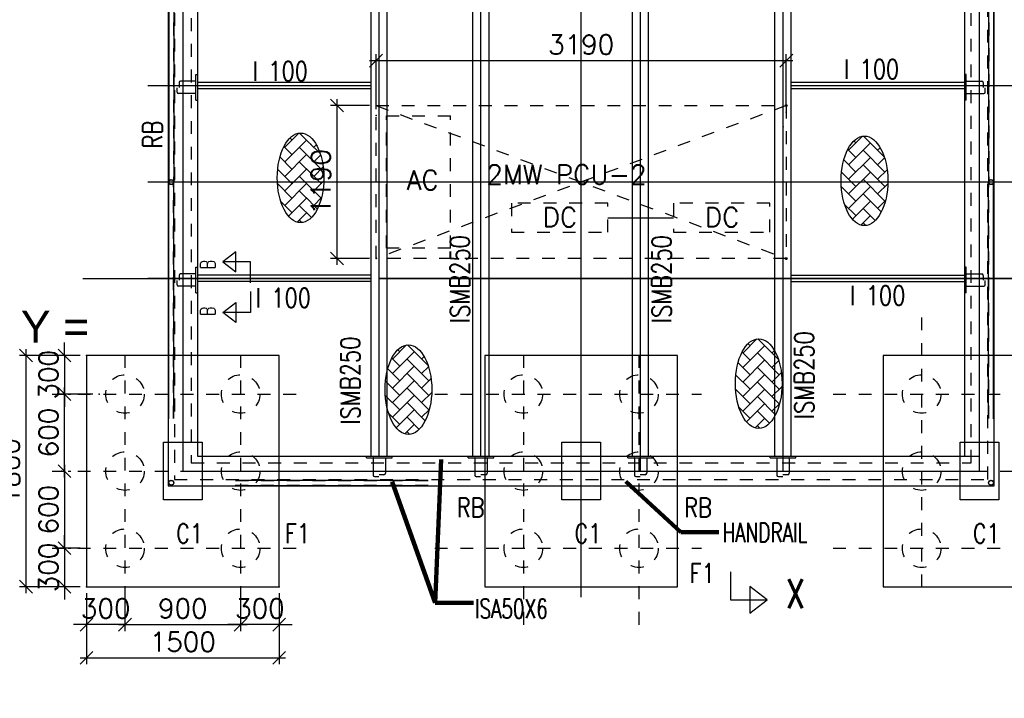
# Model space of a CAD drawing. Header units: inches. Extents: x 727810 to 1461440, y 2714588 to 5435005.
# Tile 170 of 233: x 729593.13 to 729600.79, y 2716083.16 to 2716088.45. Entities that reach past the tile are written whole.
import ezdxf

# ---------------------------------------------------------------- set-up
doc = ezdxf.new("R2010")
doc.units = ezdxf.units.IN
doc.header["$MEASUREMENT"] = 0
doc.linetypes.add('DIVIDEX2', pattern=[2.5, 1, -0.5, 0, -0.5, 0, -0.5])
doc.linetypes.add('HIDDEN', pattern=[0.375, 0.25, -0.125])
doc.layers.add('AM_5', color=3, linetype='Continuous', lineweight=15)
doc.layers.add('AM_8', color=1, linetype='Continuous', lineweight=15)
for name, color, linetype in [('DETAILS', 7, 'Continuous'), ('Inverter Room', 7, 'Continuous'), ('SCB', 7, 'Continuous')]:
    doc.layers.add(name, color=color, linetype=linetype)
doc.styles.add('RANJAN', font='romans.shx', dxfattribs={"width": 0.75})
doc.styles.add('ROMANS', font='ROMANS.shx', dxfattribs={"height": 10})
doc.styles.get("Standard").update_dxf_attribs({"font": 'arial.ttf'})
doc.dimstyles.new('DIM-', dxfattribs={"dimscale": 0, "dimtxt": 0.15, "dimasz": 0.15, "dimexe": 0, "dimexo": 0, "dimgap": 0.15, "dimtad": 1, "dimdec": 0, "dimlfac": 1000, "dimzin": 0, "dimdsep": 46, "dimtxsty": 'ROMANS', "dimblk": 'OBLIQUE', "dimcen": 0, "dimclrd": 6, "dimclre": 6, "dimclrt": 3, "dimadec": 0, "dimazin": 0, "dimtfac": 1, "dimtdec": 0, "dimtmove": 2, "dimatfit": 3, "dimfxl": 1, "dimtolj": 1, "dimtzin": 0, "dimarcsym": 2})
doc.dimstyles.new('ROMANS$0', dxfattribs={"dimscale": 100, "dimtxt": 100, "dimasz": 1, "dimexe": 0.5, "dimexo": 0.5, "dimgap": 0.5, "dimtad": 1, "dimdec": 0, "dimrnd": 5, "dimdsep": 46, "dimtxsty": 'ROMANS', "dimblk": 'OBLIQUE', "dimcen": 1, "dimdle": 0.5, "dimclrd": 6, "dimclre": 6, "dimclrt": 3, "dimadec": 0, "dimazin": 0, "dimtfac": 1, "dimtdec": 0, "dimtix": 1, "dimtmove": 0, "dimatfit": 3, "dimldrblk": 'OBLIQUE', "dimfxl": 1, "dimtolj": 1, "dimtzin": 0, "dimarcsym": 0})
doc.dimstyles.new('ROMANS$7', dxfattribs={"dimscale": 100, "dimtxt": 2.5, "dimasz": 2, "dimexe": 20, "dimexo": 20, "dimgap": 0.5, "dimtad": 1, "dimdec": 0, "dimrnd": 5, "dimzin": 0, "dimdsep": 46, "dimtxsty": 'ROMANS', "dimcen": 0.09, "dimdle": 20, "dimclrd": 256, "dimclre": 256, "dimclrt": 3, "dimadec": 0, "dimazin": 0, "dimtfac": 20, "dimtdec": 0, "dimtix": 1, "dimtmove": 2, "dimatfit": 3, "dimfxl": 1, "dimtolj": 1, "dimtzin": 0, "dimarcsym": 0})

# ---------------------------------------------------------------- blocks, each defined once
blk = doc.blocks.new('_Oblique')
at = {"color": 0, "linetype": 'ByBlock', "lineweight": -2}
blk.add_line((-0.5, -0.5), (0.5, 0.5), dxfattribs=at)
blk = doc.blocks.new('*D154')
at = {"layer": 'AM_5', "color": 6, "lineweight": -2, "transparency": 16777216}
for p, q in [((2063800.4, -2293939.9), (2063800.4, -2293513.7)), ((2066992.4, -2293913.2), (2066992.4, -2293513.7)), ((2067042.4, -2293563.7), (2063750.4, -2293563.7))]:
    blk.add_line(p, q, dxfattribs=at)
at = {"layer": 'Inverter Room', "color": 0, "transparency": 16777216}
for p in [(2063800.4, -2293563.7), (2063800.4, -2293989.9), (2066992.4, -2293963.2)]:
    blk.add_point(p, dxfattribs=at)
at = {"layer": 'AM_5', "color": 6, "lineweight": -2, "transparency": 16777216, "xscale": 100, "yscale": 100, "zscale": 100, "rotation": 180}
blk.add_blockref('_Oblique', (2063800.4, -2293563.7), dxfattribs=at)
at = {"layer": 'AM_5', "color": 6, "lineweight": -2, "transparency": 16777216, "xscale": 100, "yscale": 100, "zscale": 100}
blk.add_blockref('_Oblique', (2066992.4, -2293563.7), dxfattribs=at)
at = {"layer": 'AM_5', "color": 3, "transparency": 16777216, "insert": (2065396.4, -2293438.7), "char_height": 150, "attachment_point": 5, "style": 'ROMANS', "bg_fill": 3, "box_fill_scale": 1.25, "bg_fill_color": 256, "bg_fill_true_color": 13158600, "bg_fill_transparency": 0}
blk.add_mtext('\\A1;3190', dxfattribs=at)
blk = doc.blocks.new('*D155')
at = {"layer": 'AM_5', "color": 6, "lineweight": -2, "transparency": 16777216}
for p, q in [((2063495.8, -2293862.8), (2063495.8, -2295153.8)), ((2063750.4, -2293912.8), (2063445.8, -2293912.8)), ((2063750.4, -2295103.8), (2063445.8, -2295103.8))]:
    blk.add_line(p, q, dxfattribs=at)
at = {"layer": 'Inverter Room', "color": 0, "transparency": 16777216}
for p in [(2063800.4, -2293912.8), (2063495.8, -2295103.8), (2063800.4, -2295103.8)]:
    blk.add_point(p, dxfattribs=at)
at = {"layer": 'AM_5', "color": 6, "lineweight": -2, "transparency": 16777216, "xscale": 100, "yscale": 100, "zscale": 100}
for p, rotation in [((2063495.8, -2293912.8), 90), ((2063495.8, -2295103.8), 270)]:
    blk.add_blockref('_Oblique', p, dxfattribs=dict(at, rotation=rotation))
at = {"layer": 'AM_5', "color": 3, "transparency": 16777216, "insert": (2063370.8, -2294508.3), "char_height": 150, "attachment_point": 5, "rotation": 90, "style": 'ROMANS', "bg_fill": 3, "box_fill_scale": 1.25, "bg_fill_color": 256, "bg_fill_true_color": 13158600, "bg_fill_transparency": 0}
blk.add_mtext('\\A1;1190', dxfattribs=at)
blk = doc.blocks.new('*D156')
at = {"layer": 'Inverter Room', "color": 6, "lineweight": -2, "ltscale": 0.5, "transparency": 16777216}
for p, q in [((2061546.4, -2297708.3), (2061546.4, -2298261.5)), ((2063046.4, -2297708.3), (2063046.4, -2298261.5)), ((2061496.4, -2298211.5), (2063096.4, -2298211.5))]:
    blk.add_line(p, q, dxfattribs=at)
at = {"layer": 'Inverter Room', "color": 0, "ltscale": 0.5, "transparency": 16777216}
for p in [(2061546.4, -2297658.3), (2063046.4, -2297658.3), (2063046.4, -2298211.5)]:
    blk.add_point(p, dxfattribs=at)
at = {"layer": 'Inverter Room', "color": 6, "lineweight": -2, "ltscale": 0.5, "transparency": 16777216, "xscale": 100, "yscale": 100, "zscale": 100, "rotation": 180}
blk.add_blockref('_Oblique', (2061546.4, -2298211.5), dxfattribs=at)
at = {"layer": 'Inverter Room', "color": 6, "lineweight": -2, "ltscale": 0.5, "transparency": 16777216, "xscale": 100, "yscale": 100, "zscale": 100}
blk.add_blockref('_Oblique', (2063046.4, -2298211.5), dxfattribs=at)
at = {"layer": 'Inverter Room', "color": 3, "ltscale": 0.5, "transparency": 16777216, "insert": (2062296.4, -2298086.5), "char_height": 150, "attachment_point": 5, "style": 'ROMANS'}
blk.add_mtext('\\A1;1500', dxfattribs=at)
blk = doc.blocks.new('*D157')
at = {"layer": 'DETAILS', "color": 6, "lineweight": -2, "ltscale": 0.5, "transparency": 16777216}
for p, q in [((2061496.4, -2295858.3), (2061026.1, -2295858.3)), ((2061076.1, -2297708.3), (2061076.1, -2295808.3)), ((2061496.4, -2297658.3), (2061026.1, -2297658.3))]:
    blk.add_line(p, q, dxfattribs=at)
at = {"layer": 'Inverter Room', "color": 0, "ltscale": 0.5, "transparency": 16777216}
for p in [(2061076.1, -2295858.3), (2061546.4, -2295858.3), (2061546.4, -2297658.3)]:
    blk.add_point(p, dxfattribs=at)
at = {"layer": 'DETAILS', "color": 6, "lineweight": -2, "ltscale": 0.5, "transparency": 16777216, "xscale": 100, "yscale": 100, "zscale": 100}
for p, rotation in [((2061076.1, -2295858.3), 90), ((2061076.1, -2297658.3), 270)]:
    blk.add_blockref('_Oblique', p, dxfattribs=dict(at, rotation=rotation))
at = {"layer": 'DETAILS', "color": 3, "ltscale": 0.5, "transparency": 16777216, "insert": (2060951.1, -2296758.3), "char_height": 150, "attachment_point": 5, "rotation": 90, "style": 'ROMANS', "bg_fill": 3, "box_fill_scale": 1.25, "bg_fill_color": 256, "bg_fill_true_color": 13158600, "bg_fill_transparency": 0}
blk.add_mtext('\\A1;1800', dxfattribs=at)
blk = doc.blocks.new('*D158')
at = {"layer": 'Inverter Room', "color": 6, "lineweight": -2, "ltscale": 0.5, "transparency": 16777216}
for p, q in [((2061375.6, -2296708.3), (2061375.6, -2297408.3)), ((2061403.4, -2296758.3), (2061425.6, -2296758.3)), ((2061403.4, -2297358.3), (2061425.6, -2297358.3))]:
    blk.add_line(p, q, dxfattribs=at)
at = {"layer": 'Inverter Room', "color": 0, "ltscale": 0.5, "transparency": 16777216}
for p in [(2061353.4, -2296758.3), (2061353.4, -2297358.3), (2061375.6, -2297358.3)]:
    blk.add_point(p, dxfattribs=at)
at = {"layer": 'Inverter Room', "color": 6, "lineweight": -2, "ltscale": 0.5, "transparency": 16777216, "xscale": 100, "yscale": 100, "zscale": 100}
for p, rotation in [((2061375.6, -2296758.3), 90), ((2061375.6, -2297358.3), 270)]:
    blk.add_blockref('_Oblique', p, dxfattribs=dict(at, rotation=rotation))
at = {"layer": 'Inverter Room', "color": 3, "ltscale": 0.5, "transparency": 16777216, "insert": (2061250.6, -2297058.3), "char_height": 150, "attachment_point": 5, "rotation": 90, "style": 'ROMANS'}
blk.add_mtext('\\A1;600', dxfattribs=at)
blk = doc.blocks.new('*D159')
at = {"layer": 'Inverter Room', "color": 6, "lineweight": -2, "ltscale": 0.5, "transparency": 16777216}
for p, q in [((2061546.4, -2297708.3), (2061546.4, -2298003.4)), ((2061846.4, -2297708.3), (2061846.4, -2298003.4)), ((2061546.4, -2297953.4), (2061446.4, -2297953.4)), ((2061846.4, -2297953.4), (2061546.4, -2297953.4)), ((2061846.4, -2297953.4), (2061946.4, -2297953.4))]:
    blk.add_line(p, q, dxfattribs=at)
at = {"layer": 'Inverter Room', "color": 0, "ltscale": 0.5, "transparency": 16777216}
for p in [(2061546.4, -2297658.3), (2061846.4, -2297658.3), (2061546.4, -2297953.4)]:
    blk.add_point(p, dxfattribs=at)
at = {"layer": 'Inverter Room', "color": 6, "lineweight": -2, "ltscale": 0.5, "transparency": 16777216, "xscale": 100, "yscale": 100, "zscale": 100}
blk.add_blockref('_Oblique', (2061546.4, -2297953.4), dxfattribs=at)
at = {"layer": 'Inverter Room', "color": 6, "lineweight": -2, "ltscale": 0.5, "transparency": 16777216, "xscale": 100, "yscale": 100, "zscale": 100, "rotation": 180}
blk.add_blockref('_Oblique', (2061846.4, -2297953.4), dxfattribs=at)
at = {"layer": 'Inverter Room', "color": 3, "ltscale": 0.5, "transparency": 16777216, "insert": (2061696.4, -2297828.4), "char_height": 150, "attachment_point": 5, "style": 'ROMANS'}
blk.add_mtext('\\A1;300', dxfattribs=at)
blk = doc.blocks.new('*D164')
at = {"layer": 'Inverter Room', "color": 6, "lineweight": -2, "ltscale": 0.5, "transparency": 16777216}
for p, q in [((2061375.3, -2295858.3), (2061375.3, -2295758.3)), ((2061496.4, -2295858.3), (2061325.3, -2295858.3)), ((2061375.3, -2295858.3), (2061375.3, -2296158.3)), ((2061595.2, -2296158.3), (2061325.3, -2296158.3)), ((2061375.3, -2296158.3), (2061375.3, -2296258.3))]:
    blk.add_line(p, q, dxfattribs=at)
at = {"layer": 'Inverter Room', "color": 0, "ltscale": 0.5, "transparency": 16777216}
for p in [(2061546.4, -2295858.3), (2061375.3, -2296158.3), (2061645.2, -2296158.3)]:
    blk.add_point(p, dxfattribs=at)
at = {"layer": 'Inverter Room', "color": 6, "lineweight": -2, "ltscale": 0.5, "transparency": 16777216, "xscale": 100, "yscale": 100, "zscale": 100}
for p, rotation in [((2061375.3, -2295858.3), 270), ((2061375.3, -2296158.3), 90)]:
    blk.add_blockref('_Oblique', p, dxfattribs=dict(at, rotation=rotation))
at = {"layer": 'Inverter Room', "color": 3, "ltscale": 0.5, "transparency": 16777216, "insert": (2061250.3, -2296008.3), "char_height": 150, "attachment_point": 5, "rotation": 90, "style": 'ROMANS'}
blk.add_mtext('\\A1;300', dxfattribs=at)
blk = doc.blocks.new('*D165')
at = {"layer": 'Inverter Room', "color": 6, "lineweight": -2, "ltscale": 0.5, "transparency": 16777216}
for p, q in [((2061375.6, -2297358.3), (2061375.6, -2297258.3)), ((2061496.4, -2297358.3), (2061325.6, -2297358.3)), ((2061375.6, -2297358.3), (2061375.6, -2297658.3)), ((2061496.4, -2297658.3), (2061325.6, -2297658.3)), ((2061375.6, -2297658.3), (2061375.6, -2297758.3))]:
    blk.add_line(p, q, dxfattribs=at)
at = {"layer": 'Inverter Room', "color": 0, "ltscale": 0.5, "transparency": 16777216}
for p in [(2061546.4, -2297358.3), (2061375.6, -2297658.3), (2061546.4, -2297658.3)]:
    blk.add_point(p, dxfattribs=at)
at = {"layer": 'Inverter Room', "color": 6, "lineweight": -2, "ltscale": 0.5, "transparency": 16777216, "xscale": 100, "yscale": 100, "zscale": 100}
for p, rotation in [((2061375.6, -2297358.3), 270), ((2061375.6, -2297658.3), 90)]:
    blk.add_blockref('_Oblique', p, dxfattribs=dict(at, rotation=rotation))
at = {"layer": 'Inverter Room', "color": 3, "ltscale": 0.5, "transparency": 16777216, "insert": (2061250.6, -2297508.3), "char_height": 150, "attachment_point": 5, "rotation": 90, "style": 'ROMANS'}
blk.add_mtext('\\A1;300', dxfattribs=at)
blk = doc.blocks.new('*D151')
at = {"layer": 'Inverter Room', "color": 6, "lineweight": -2, "ltscale": 0.5, "transparency": 16777216}
for p, q in [((2061375.6, -2296808.3), (2061375.6, -2296108.3)), ((2061403.4, -2296158.3), (2061425.6, -2296158.3)), ((2061403.4, -2296758.3), (2061425.6, -2296758.3))]:
    blk.add_line(p, q, dxfattribs=at)
at = {"layer": 'Inverter Room', "color": 0, "ltscale": 0.5, "transparency": 16777216}
for p in [(2061353.4, -2296158.3), (2061375.6, -2296158.3), (2061353.4, -2296758.3)]:
    blk.add_point(p, dxfattribs=at)
at = {"layer": 'Inverter Room', "color": 6, "lineweight": -2, "ltscale": 0.5, "transparency": 16777216, "xscale": 100, "yscale": 100, "zscale": 100}
for p, rotation in [((2061375.6, -2296158.3), 90), ((2061375.6, -2296758.3), 270)]:
    blk.add_blockref('_Oblique', p, dxfattribs=dict(at, rotation=rotation))
at = {"layer": 'Inverter Room', "color": 3, "ltscale": 0.5, "transparency": 16777216, "insert": (2061250.6, -2296458.3), "char_height": 150, "attachment_point": 5, "rotation": 90, "style": 'ROMANS'}
blk.add_mtext('\\A1;600', dxfattribs=at)
blk = doc.blocks.new('*D152')
at = {"layer": 'AM_5', "color": 6, "lineweight": -2, "transparency": 16777216}
for p, q in [((2061846.4, -2297708.3), (2061846.4, -2298003.4)), ((2062746.4, -2297708.3), (2062746.4, -2298003.4)), ((2061796.4, -2297953.4), (2062796.4, -2297953.4))]:
    blk.add_line(p, q, dxfattribs=at)
at = {"layer": 'Inverter Room', "color": 0, "transparency": 16777216}
for p in [(2061846.4, -2297658.3), (2062746.4, -2297658.3), (2062746.4, -2297953.4)]:
    blk.add_point(p, dxfattribs=at)
at = {"layer": 'AM_5', "color": 6, "lineweight": -2, "transparency": 16777216, "xscale": 100, "yscale": 100, "zscale": 100, "rotation": 180}
blk.add_blockref('_Oblique', (2061846.4, -2297953.4), dxfattribs=at)
at = {"layer": 'AM_5', "color": 6, "lineweight": -2, "transparency": 16777216, "xscale": 100, "yscale": 100, "zscale": 100}
blk.add_blockref('_Oblique', (2062746.4, -2297953.4), dxfattribs=at)
at = {"layer": 'AM_5', "color": 3, "transparency": 16777216, "insert": (2062296.4, -2297828.4), "char_height": 150, "attachment_point": 5, "style": 'ROMANS', "bg_fill": 3, "box_fill_scale": 1.25, "bg_fill_color": 256, "bg_fill_true_color": 13158600, "bg_fill_transparency": 0}
blk.add_mtext('\\A1;900', dxfattribs=at)
blk = doc.blocks.new('*D153')
at = {"layer": 'Inverter Room', "color": 6, "lineweight": -2, "ltscale": 0.5, "transparency": 16777216}
for p, q in [((2062746.4, -2297708.3), (2062746.4, -2298003.4)), ((2063046.4, -2297708.3), (2063046.4, -2298003.4)), ((2062746.4, -2297953.4), (2062646.4, -2297953.4)), ((2063046.4, -2297953.4), (2062746.4, -2297953.4)), ((2063046.4, -2297953.4), (2063146.4, -2297953.4))]:
    blk.add_line(p, q, dxfattribs=at)
at = {"layer": 'Inverter Room', "color": 0, "ltscale": 0.5, "transparency": 16777216}
for p in [(2062746.4, -2297658.3), (2063046.4, -2297658.3), (2062746.4, -2297953.4)]:
    blk.add_point(p, dxfattribs=at)
at = {"layer": 'Inverter Room', "color": 6, "lineweight": -2, "ltscale": 0.5, "transparency": 16777216, "xscale": 100, "yscale": 100, "zscale": 100}
blk.add_blockref('_Oblique', (2062746.4, -2297953.4), dxfattribs=at)
at = {"layer": 'Inverter Room', "color": 6, "lineweight": -2, "ltscale": 0.5, "transparency": 16777216, "xscale": 100, "yscale": 100, "zscale": 100, "rotation": 180}
blk.add_blockref('_Oblique', (2063046.4, -2297953.4), dxfattribs=at)
at = {"layer": 'Inverter Room', "color": 3, "ltscale": 0.5, "transparency": 16777216, "insert": (2062896.4, -2297828.4), "char_height": 150, "attachment_point": 5, "style": 'ROMANS'}
blk.add_mtext('\\A1;300', dxfattribs=at)
blk = doc.blocks.new('PCU')
at = {"layer": 'Inverter Room', "color": 8, "linetype": 'HIDDEN', "ltscale": 2}
for p, q in [((2065327.3, -2330786.5), (2062135.4, -2331977.5)), ((2062135.4, -2330786.5), (2065327.3, -2331977.5)), ((2062215.4, -2331897.5), (2062215.4, -2330866.5)), ((2062715.4, -2331897.5), (2062715.4, -2330866.5))]:
    blk.add_line(p, q, dxfattribs=at)
for points in [[(2065327.3, -2331977.5), (2062135.4, -2331977.5), (2062135.4, -2330786.5), (2065327.3, -2330786.5)], [(2063188.4, -2331772.5), (2063938.4, -2331772.5), (2063938.4, -2331547.5), (2063188.4, -2331547.5)], [(2064449.4, -2331772.5), (2065199.4, -2331772.5), (2065199.4, -2331547.5), (2064449.4, -2331547.5)]]:
    blk.add_lwpolyline(points, close=True, dxfattribs=at)
blk.add_lwpolyline([(2062715.4, -2331897.5), (2062215.4, -2331897.5), (2062215.4, -2330866.5), (2062715.4, -2330866.5)], dxfattribs=at)
at = {"layer": 'Inverter Room', "color": 3, "linetype": 'Continuous', "char_height": 150, "width": 3262.433, "attachment_point": 1, "style": 'ROMANS'}
for s, insert in [('2MW PCU-2', (2062993.4, -2331249.2)), ('AC', (2062372.6, -2331291.5)), ('DC', (2063430.7, -2331580.6)), ('DC', (2064693.4, -2331580.6))]:
    blk.add_mtext(s, dxfattribs=dict(at, insert=insert))
blk = doc.blocks.new('*D169')
at = {"layer": 'AM_5', "color": 6, "lineweight": -2, "transparency": 16777216}
for p, q in [((2065808.9, -2291630.7), (2067017.4, -2291630.7)), ((2065858.9, -2293862.8), (2065858.9, -2291580.7)), ((2066967.4, -2294027.7), (2066967.4, -2291580.7))]:
    blk.add_line(p, q, dxfattribs=at)
at = {"layer": 'Inverter Room', "color": 0, "transparency": 16777216}
for p in [(2066967.4, -2291630.7), (2065858.9, -2293912.8), (2066967.4, -2294077.7)]:
    blk.add_point(p, dxfattribs=at)
at = {"layer": 'AM_5', "color": 6, "lineweight": -2, "transparency": 16777216, "xscale": 100, "yscale": 100, "zscale": 100, "rotation": 180}
blk.add_blockref('_Oblique', (2065858.9, -2291630.7), dxfattribs=at)
at = {"layer": 'AM_5', "color": 6, "lineweight": -2, "transparency": 16777216, "xscale": 100, "yscale": 100, "zscale": 100}
blk.add_blockref('_Oblique', (2066967.4, -2291630.7), dxfattribs=at)
at = {"layer": 'AM_5', "color": 3, "transparency": 16777216, "insert": (2066413.1, -2291505.7), "char_height": 150, "attachment_point": 5, "style": 'ROMANS', "bg_fill": 3, "box_fill_scale": 1.25, "bg_fill_color": 256, "bg_fill_true_color": 13158600, "bg_fill_transparency": 0}
blk.add_mtext('\\A1;1110', dxfattribs=at)
blk = doc.blocks.new('GHJKLK')
at = {"layer": 'AM_8', "ltscale": 0.5}
h = blk.add_hatch(dxfattribs=at)
h.set_pattern_fill('AR-HBONE', color=256, scale=20, style=0)
h.set_pattern_definition([(45, (93237.97, 68447.93), (9e-15, 113.137085), [240, -80]), (135, (93294.535, 68504.496), (9e-15, 113.137085), [240, -80])])
edge = h.paths.add_edge_path()
edge.add_ellipse((2067601.1, -2294498.8), major_axis=(0, 348.6), ratio=0.521978, start_angle=191.45916, end_angle=459.29111)
edge.add_ellipse((2067601.1, -2294498.8), major_axis=(0, 348.6), ratio=0.521978, start_angle=99.29111, end_angle=191.45916)
h = blk.add_hatch(dxfattribs=at)
h.set_pattern_fill('ANSI31', color=256, style=0)
h.set_pattern_definition([(45, (100818.42493, 77455.60372), (-0.0883883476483, 0.0883883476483), [])])
edge = h.paths.add_edge_path()
edge.add_arc((2066992.4, -2295100.5), 7.16, 191.12183, 348.87817)
edge.add_arc((2066992.4, -2295103.3), 7.16, -191.12183, 11.12183, ccw=False)
h = blk.add_hatch(dxfattribs=at)
h.set_pattern_fill('AR-HBONE', color=256, scale=20, style=0)
h.set_pattern_definition([(45, (89688.916, 66822.575), (9e-15, 113.137085), [240, -80]), (135, (89745.484, 66879.14), (9e-15, 113.137085), [240, -80])])
edge = h.paths.add_edge_path()
edge.add_ellipse((2064052.1, -2296124.1), major_axis=(0, 348.6), ratio=0.521978, start_angle=191.45916, end_angle=459.29111)
edge.add_ellipse((2064052.1, -2296124.1), major_axis=(0, 348.6), ratio=0.521978, start_angle=99.29111, end_angle=191.45916)
h = blk.add_hatch(dxfattribs=at)
h.set_pattern_fill('AR-HBONE', color=256, scale=20, style=0)
h.set_pattern_definition([(45, (92415.08, 66869.59), (9e-15, 113.137085), [240, -80]), (135, (92471.645, 66926.16), (9e-15, 113.137085), [240, -80])])
edge = h.paths.add_edge_path()
edge.add_ellipse((2066778.2, -2296077.1), major_axis=(0, 348.6), ratio=0.521978, start_angle=191.45916, end_angle=459.29111)
edge.add_ellipse((2066778.2, -2296077.1), major_axis=(0, 348.6), ratio=0.521978, start_angle=99.29111, end_angle=191.45916)
at = {"layer": 'DETAILS', "ltscale": 0.5}
for p, q in [((2062186.3, -2292667.4), (2062186.3, -2294507.8)), ((2062226.3, -2292667.4), (2062226.3, -2294507.8)), ((2068566.4, -2292667.4), (2068566.4, -2294507.8)), ((2068606.4, -2292667.4), (2068606.4, -2294507.8)), ((2062186.3, -2296349.2), (2062186.3, -2294508.8)), ((2062226.3, -2296349.2), (2062226.3, -2294508.8)), ((2068566.4, -2296349.2), (2068566.4, -2294508.8)), ((2068606.4, -2296349.2), (2068606.4, -2294508.8)), ((2065603.4, -2294786.3), (2066114.4, -2294786.3)), ((2062706.3, -2296829.2), (2064206.3, -2296829.2)), ((2062706.3, -2296869.2), (2064206.3, -2296869.2))]:
    blk.add_line(p, q, dxfattribs=at)
at = {"layer": 'DETAILS', "linetype": 'DIVIDEX2', "ltscale": 0.5}
for p, q in [((2068046.4, -2297662.2), (2068046.4, -2295560.2)), ((2061846.4, -2295854.4), (2061846.4, -2298040.7)), ((2062746.4, -2295854.4), (2062746.4, -2298040.7)), ((2064946.4, -2295854.4), (2064946.4, -2297956.4)), ((2065846.4, -2295854.4), (2065846.4, -2297956.4)), ((2064256.9, -2296158.3), (2066332.9, -2296158.3)), ((2067356.9, -2296158.3), (2069432.9, -2296158.3)), ((2064256.9, -2296758.3), (2066332.9, -2296758.3)), ((2066856.9, -2296758.3), (2068932.9, -2296758.3)), ((2064256.9, -2297358.3), (2066332.9, -2297358.3)), ((2067356.9, -2297358.3), (2069432.9, -2297358.3))]:
    blk.add_line(p, q, dxfattribs=at)
at = {"layer": 'DETAILS', "ltscale": 0.5}
for centre, radius in [((2062206.3, -2294508.3), 20), ((2068586.4, -2294508.3), 20), ((2066992.4, -2295103.3), 7.16), ((2062206.3, -2296849.2), 20), ((2068586.4, -2296849.2), 20)]:
    blk.add_circle(centre, radius, dxfattribs=at)
blk.add_arc((2066992.4, -2295100.5), 7.16, 191.12183, 348.87817, dxfattribs=at)
for centre in [(2067601.1, -2294498.8), (2064052.1, -2296124.1), (2066778.2, -2296077.1)]:
    blk.add_ellipse(centre, major_axis=(0, 348.6), ratio=0.521978, dxfattribs=at)
at = {"layer": 'Inverter Room', "color": 8, "linetype": 'HIDDEN', "ltscale": 2}
for p, q in [((2062188.4, -2292665.7), (2062188.4, -2294498.9)), ((2062224.3, -2292667.4), (2062224.3, -2294499)), ((2068568.4, -2292667.4), (2068568.4, -2294499)), ((2068604.3, -2292665.7), (2068604.3, -2294498.9)), ((2062188.4, -2296350.8), (2062188.4, -2294517.6)), ((2062224.3, -2296349.2), (2062224.3, -2294517.5)), ((2068568.4, -2296349.2), (2068568.4, -2294517.5)), ((2068604.3, -2296350.8), (2068604.3, -2294517.6)), ((2062706.3, -2296831.2), (2064206.3, -2296831.2)), ((2062704.7, -2296867.1), (2064208, -2296867.1))]:
    blk.add_line(p, q, dxfattribs=at)
at = {"layer": 'Inverter Room', "color": 4, "ltscale": 0.5}
for p, q in [((2062398.9, -2293671.1), (2062410.9, -2293671.1)), ((2068393.9, -2293671.1), (2068381.9, -2293671.1)), ((2062398.9, -2293871.1), (2062410.9, -2293871.1)), ((2068393.9, -2293871.1), (2068381.9, -2293871.1)), ((2062398.9, -2295171.1), (2062410.9, -2295171.1)), ((2063762.9, -2295233.3), (2062411.4, -2295233.3)), ((2067029.9, -2295233.3), (2068381.4, -2295233.3)), ((2068393.9, -2295171.1), (2068381.9, -2295171.1)), ((2063762.9, -2295283.3), (2062411.4, -2295283.3)), ((2067029.9, -2295283.3), (2068381.4, -2295283.3)), ((2062398.9, -2295371.1), (2062410.9, -2295371.1)), ((2068393.9, -2295371.1), (2068381.9, -2295371.1)), ((2063725.4, -2296655.3), (2063725.4, -2296643.3)), ((2063925.4, -2296655.3), (2063925.4, -2296643.3)), ((2064516.9, -2296655.3), (2064516.9, -2296643.3)), ((2064716.9, -2296655.3), (2064716.9, -2296643.3)), ((2065758.9, -2296655.3), (2065758.9, -2296643.3)), ((2065958.9, -2296655.3), (2065958.9, -2296643.3)), ((2066867.4, -2296655.3), (2066867.4, -2296643.3)), ((2067067.4, -2296655.3), (2067067.4, -2296643.3))]:
    blk.add_line(p, q, dxfattribs=at)
at = {"layer": 'Inverter Room', "color": 2}
for p, q in [((2062252.6, -2293807.6), (2062252.6, -2293773.8)), ((2062267.6, -2293734.7), (2062267.6, -2293773.3)), ((2062395.9, -2293723.4), (2062278.9, -2293723.4)), ((2062398.9, -2293815.9), (2062398.9, -2293726.4)), ((2068393.9, -2293815.9), (2068393.9, -2293726.4)), ((2068396.9, -2293723.4), (2068513.9, -2293723.4)), ((2068525.1, -2293734.7), (2068525.1, -2293773.3)), ((2068540.2, -2293807.6), (2068540.2, -2293773.8)), ((2062395.9, -2293818.9), (2062263.8, -2293818.9)), ((2068396.9, -2293818.9), (2068528.9, -2293818.9)), ((2062267.6, -2295234.7), (2062267.6, -2295273.3)), ((2062395.9, -2295223.4), (2062278.9, -2295223.4)), ((2062398.9, -2295315.9), (2062398.9, -2295226.4)), ((2068393.9, -2295315.9), (2068393.9, -2295226.4)), ((2068396.9, -2295223.4), (2068513.9, -2295223.4)), ((2068525.1, -2295234.7), (2068525.1, -2295273.3)), ((2062252.6, -2295307.6), (2062252.6, -2295273.8)), ((2062395.9, -2295318.9), (2062263.8, -2295318.9)), ((2068396.9, -2295318.9), (2068528.9, -2295318.9)), ((2068540.2, -2295307.6), (2068540.2, -2295273.8)), ((2063777.7, -2296658.3), (2063777.7, -2296790.3)), ((2063780.7, -2296655.3), (2063870.1, -2296655.3)), ((2063873.1, -2296658.3), (2063873.1, -2296775.3)), ((2064569.2, -2296658.3), (2064569.2, -2296790.3)), ((2064572.2, -2296655.3), (2064661.6, -2296655.3)), ((2064664.6, -2296658.3), (2064664.6, -2296775.3)), ((2065811.2, -2296658.3), (2065811.2, -2296790.3)), ((2065814.2, -2296655.3), (2065903.6, -2296655.3)), ((2065906.6, -2296658.3), (2065906.6, -2296775.3)), ((2066919.6, -2296658.3), (2066919.6, -2296790.3)), ((2066922.6, -2296655.3), (2067012.1, -2296655.3)), ((2067015.1, -2296658.3), (2067015.1, -2296775.3)), ((2063788.9, -2296801.6), (2063822.8, -2296801.6)), ((2063861.9, -2296786.5), (2063823.3, -2296786.5)), ((2064580.4, -2296801.6), (2064614.3, -2296801.6)), ((2064653.4, -2296786.5), (2064614.8, -2296786.5)), ((2065822.4, -2296801.6), (2065856.3, -2296801.6)), ((2065895.4, -2296786.5), (2065856.8, -2296786.5)), ((2066930.9, -2296801.6), (2066964.8, -2296801.6)), ((2067003.9, -2296786.5), (2066965.3, -2296786.5))]:
    blk.add_line(p, q, dxfattribs=at)
at = {"layer": 'Inverter Room', "ltscale": 2}
for p, q in [((2061518.7, -2295258.3), (2063762.9, -2295258.3)), ((2063762.9, -2295258.3), (2062024.3, -2295258.3)), ((2063762.9, -2295258.3), (2062024.3, -2295258.3)), ((2069274, -2295258.3), (2063825.4, -2295258.3)), ((2063825.4, -2295258.3), (2068768.4, -2295258.3)), ((2066967.4, -2295258.3), (2068768.4, -2295258.3))]:
    blk.add_line(p, q, dxfattribs=at)
at = {"layer": 'Inverter Room', "color": 4, "ltscale": 0.5}
for points in [[(2062398.9, -2293871.1), (2062398.9, -2293671.1)], [(2068393.9, -2293871.1), (2068393.9, -2293671.1)], [(2062398.9, -2295371.1), (2062398.9, -2295171.1)], [(2068393.9, -2295371.1), (2068393.9, -2295171.1)], [(2062446.4, -2296643.3), (2068496.4, -2296643.3)], [(2063725.4, -2296655.3), (2063925.4, -2296655.3)], [(2064516.9, -2296655.3), (2064716.9, -2296655.3)], [(2065758.9, -2296655.3), (2065958.9, -2296655.3)], [(2066867.4, -2296655.3), (2067067.4, -2296655.3)]]:
    blk.add_lwpolyline(points, dxfattribs=at)
at = {"layer": 'Inverter Room', "color": 4, "linetype": 'Continuous'}
for points in [[(2062822.1, -2295293.2), (2062822.1, -2295128.2), (2062608.1, -2295128.2), (2062708.5, -2295207.4), (2062708.5, -2295051.5), (2062608.1, -2295128.2)], [(2062822.1, -2295359.8), (2062822.1, -2295524.8), (2062608.1, -2295524.8), (2062708.5, -2295445.6), (2062708.5, -2295601.5), (2062608.1, -2295524.8)], [(2066558.6, -2297541.2), (2066558.6, -2297761.3), (2066844, -2297761.3), (2066710.2, -2297655.7), (2066710.2, -2297863.5), (2066844, -2297761.3)]]:
    blk.add_lwpolyline(points, dxfattribs=at)
at = {"layer": 'Inverter Room', "color": 4, "ltscale": 0.5}
for points in [[(2066146.4, -2295858.3), (2064646.4, -2295858.3), (2064646.4, -2297658.3), (2066146.4, -2297658.3)], [(2069246.4, -2295858.3), (2067746.4, -2295858.3), (2067746.4, -2297658.3), (2069246.4, -2297658.3)]]:
    blk.add_lwpolyline(points, close=True, dxfattribs=at)
at = {"layer": 'Inverter Room', "ltscale": 3}
for points in [[(2062446.4, -2296983.3), (2062146.4, -2296983.3), (2062146.4, -2296533.3), (2062446.4, -2296533.3)], [(2065546.4, -2296983.3), (2065246.4, -2296983.3), (2065246.4, -2296533.3), (2065546.4, -2296533.3)], [(2068646.4, -2296983.3), (2068346.4, -2296983.3), (2068346.4, -2296533.3), (2068646.4, -2296533.3)]]:
    blk.add_lwpolyline(points, close=True, dxfattribs=at)
at = {"layer": 'Inverter Room', "color": 8, "linetype": 'HIDDEN', "ltscale": 2}
for centre, radius in [((2062206.3, -2294508.3), 18), ((2068586.4, -2294508.3), 18), ((2061846.4, -2296158.3), 150), ((2062746.4, -2296158.3), 150), ((2064946.4, -2296158.3), 150), ((2065846.4, -2296158.3), 150), ((2068046.4, -2296158.3), 150), ((2061846.4, -2296758.3), 150), ((2062746.4, -2296758.3), 150), ((2064946.4, -2296758.3), 150), ((2065846.4, -2296758.3), 150), ((2068046.4, -2296758.3), 150), ((2062206.3, -2296849.2), 18), ((2068586.4, -2296849.2), 18), ((2061846.4, -2297358.3), 150), ((2062746.4, -2297358.3), 150), ((2064946.4, -2297358.3), 150), ((2065846.4, -2297358.3), 150), ((2068046.4, -2297358.3), 150)]:
    blk.add_circle(centre, radius, dxfattribs=at)
at = {"layer": 'Inverter Room', "color": 2}
for centre, radius, start, end in [((2062278.9, -2293734.7), 11.2, 90, 180), ((2062395.9, -2293726.4), 3, 0, 90), ((2068396.9, -2293726.4), 3, 90, 180), ((2068513.9, -2293734.7), 11.2, 0, 90), ((2062263.8, -2293807.6), 11.2, 180, 270), ((2062395.9, -2293815.9), 3, 270, 0), ((2068396.9, -2293815.9), 3, 180, 270), ((2068528.9, -2293807.6), 11.2, 270, 0), ((2062278.9, -2295234.7), 11.2, 90, 180), ((2062395.9, -2295226.4), 3, 0, 90), ((2068396.9, -2295226.4), 3, 90, 180), ((2068513.9, -2295234.7), 11.2, 0, 90), ((2062263.8, -2295307.6), 11.2, 180, 270), ((2062395.9, -2295315.9), 3, 270, 0), ((2068396.9, -2295315.9), 3, 180, 270), ((2068528.9, -2295307.6), 11.2, 270, 0), ((2063780.7, -2296658.3), 3, 90, 180), ((2063870.1, -2296658.3), 3, 0, 90), ((2064572.2, -2296658.3), 3, 90, 180), ((2064661.6, -2296658.3), 3, 0, 90), ((2065814.2, -2296658.3), 3, 90, 180), ((2065903.6, -2296658.3), 3, 0, 90), ((2066922.6, -2296658.3), 3, 90, 180), ((2067012.1, -2296658.3), 3, 0, 90), ((2063861.9, -2296775.3), 11.2, 270, 0), ((2064653.4, -2296775.3), 11.2, 270, 0), ((2065895.4, -2296775.3), 11.2, 270, 0), ((2067003.9, -2296775.3), 11.2, 270, 0), ((2063788.9, -2296790.3), 11.2, 180, 270), ((2064580.4, -2296790.3), 11.2, 180, 270), ((2065822.4, -2296790.3), 11.2, 180, 270), ((2066930.9, -2296790.3), 11.2, 180, 270)]:
    blk.add_arc(centre, radius, start, end, dxfattribs=at)
at = {"layer": 'DETAILS', "color": 3, "style": 'ROMANS', "width": 0.8}
for s, p in [('I 100', (2067439.5, -2293703.9)), ('I 100', (2062838.2, -2293720.1)), ('I 100', (2067488, -2295466.8)), ('I 100', (2062861.6, -2295485.1)), ('RB', (2064428.2, -2297115.9)), ('RB', (2066197.3, -2297115.9))]:
    blk.add_text(s, height=150, dxfattribs=at).set_placement(p)
for s, p in [('RB', (2062135.5, -2294246.6)), ('ISMB250', (2064526.7, -2295605.4)), ('ISMB250', (2066097.6, -2295605.4)), ('ISMB250', (2067206.1, -2296353.6)), ('ISMB250', (2063675.1, -2296395.9))]:
    blk.add_text(s, height=150, rotation=90, dxfattribs=at).set_placement(p)
at = {"layer": 'Inverter Room', "color": 2, "linetype": 'Continuous', "ltscale": 0.6, "style": 'RANJAN', "width": 0.75}
for p in [(2062547.5, -2295189.3), (2062547.5, -2295552.1)]:
    blk.add_text('B', height=112.5, rotation=90, dxfattribs=at).set_placement(p)
at = {"layer": 'Inverter Room', "color": 3, "style": 'ROMANS', "width": 0.7}
for s, p in [('HANDRAIL', (2066495.4, -2297311.3)), ('ISA50X6', (2064568.9, -2297904.2))]:
    blk.add_text(s, height=150, dxfattribs=at).set_placement(p)
at = {"layer": 'Inverter Room', "color": 3, "linetype": 'Continuous', "style": 'ROMANS', "width": 0.8}
for s, p in [('C1', (2062243.9, -2297318.6)), ('F1', (2063090.9, -2297318.6)), ('C1', (2065343.9, -2297318.6)), ('C1', (2068443.9, -2297318.6)), ('F1', (2066240.1, -2297628.4))]:
    blk.add_text(s, height=150, dxfattribs=at).set_placement(p)
at = {"layer": 'Inverter Room', "color": 2, "linetype": 'Continuous', "ltscale": 0.6, "style": 'RANJAN', "width": 0.75}
blk.add_text('X', height=225, dxfattribs=at).set_placement((2066992.1, -2297825.2))
at = {"layer": 'AM_5'}
dim = blk.add_linear_dim(base=(2063800.4, -2293563.7), p1=(2066992.4, -2293963.2), p2=(2063800.4, -2293989.9), dimstyle='ROMANS$0', override={"dimtxt": 150, "dimtfill": 1, "dimarcsym": 1}, dxfattribs=at)
dim.commit()
dim.dimension.update_dxf_attribs({"geometry": '*D154', "text_midpoint": (2065396.4, -2293563.7), "dimtype": 128})
at = {"layer": 'Inverter Room', "ltscale": 0.5}
dim = blk.add_linear_dim(base=(2063046.4, -2298211.5), p1=(2061546.4, -2297658.3), p2=(2063046.4, -2297658.3), dimstyle='ROMANS$0', override={"dimtxt": 150, "dimfxl": 0.75, "dimarcsym": 1}, dxfattribs=at)
dim.commit()
dim.dimension.update_dxf_attribs({"geometry": '*D156', "text_midpoint": (2062296.4, -2298086.5)})
at = {"layer": 'Inverter Room'}
for points in [[(2064307.5, -2296668.8), (2064259.9, -2297784.5)], [(2063924.8, -2296842.6), (2064259.9, -2297784.5), (2064557.8, -2297784.5)], [(2065743.5, -2296839.4), (2066170.8, -2297234.6), (2066468.7, -2297234.6)]]:
    blk.add_leader(points, dimstyle='DIM-', override={"dimscale": 50, "dimtxt": 2.5, "dimasz": 2.3, "dimexe": 1, "dimexo": 1, "dimgap": 0.5, "dimtad": 0, "dimdle": 1, "dimlwd": 65535, "dimlwe": 65535}, dxfattribs=at)
at = {"layer": 'AM_8', "ltscale": 0.5}
h = blk.add_hatch(dxfattribs=at)
h.set_pattern_fill('ANSI31', color=256, style=0)
h.set_pattern_definition([(45, (100818.42493, 77257.60372), (-0.0883883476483, 0.0883883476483), [])])
edge = h.paths.add_edge_path()
edge.add_arc((2066992.4, -2293916), 7.16, 11.12183, 168.87817, ccw=False)
edge.add_arc((2066992.4, -2293913.3), 7.16, 348.87817, 551.12183)
at = {"layer": 'DETAILS', "ltscale": 0.5}
blk.add_circle((2066992.4, -2293913.3), 7.16, dxfattribs=at)
blk.add_arc((2066992.4, -2293916), 7.16, 11.12183, 168.87817, dxfattribs=at)
at = {"layer": 'Inverter Room', "ltscale": 2}
for p, q in [((2065396.4, -2297740.7), (2065396.4, -2291125.6)), ((2064616.9, -2296643.3), (2064616.9, -2292258.3)), ((2066967.4, -2296758.3), (2066967.4, -2292758.3)), ((2063762.9, -2293758.3), (2062024.3, -2293758.3))]:
    blk.add_line(p, q, dxfattribs=at)
at = {"layer": 'Inverter Room', "color": 4, "ltscale": 0.5}
for p, q in [((2063887.9, -2296643.3), (2063887.9, -2292373.3)), ((2064554.4, -2296643.3), (2064554.4, -2292373.3)), ((2064679.4, -2296643.3), (2064679.4, -2292373.3)), ((2066904.9, -2296643.3), (2066904.9, -2292373.3)), ((2067029.9, -2296643.3), (2067029.9, -2292373.3)), ((2063762.9, -2293733.3), (2062411.4, -2293733.3)), ((2063762.9, -2293783.3), (2062411.4, -2293783.3))]:
    blk.add_line(p, q, dxfattribs=at)
at = {"layer": 'AM_5'}
dim = blk.add_linear_dim(base=(2063495.8, -2295103.8), p1=(2063800.4, -2293912.8), p2=(2063800.4, -2295103.8), angle=90, dimstyle='ROMANS$0', override={"dimtxt": 150, "dimtfill": 1, "dimarcsym": 1}, dxfattribs=at)
dim.commit()
dim.dimension.update_dxf_attribs({"geometry": '*D155', "text_midpoint": (2063370.8, -2294508.3)})
at = {"layer": 'DETAILS', "ltscale": 0.5}
dim = blk.add_linear_dim(base=(2061076.1, -2295858.3), p1=(2061546.4, -2297658.3), p2=(2061546.4, -2295858.3), angle=90, dimstyle='ROMANS$0', override={"dimtxt": 150, "dimtfill": 1, "dimarcsym": 1}, dxfattribs=at)
dim.commit()
dim.dimension.update_dxf_attribs({"geometry": '*D157', "text_midpoint": (2060951.1, -2296758.3)})
at = {"layer": 'AM_8', "ltscale": 0.5}
h = blk.add_hatch(dxfattribs=at)
h.set_pattern_fill('AR-HBONE', color=256, scale=20, style=0)
h.set_pattern_definition([(45, (88849.89, 68471.07), (9e-15, 113.137085), [240, -80]), (135, (88906.46, 68527.64), (9e-15, 113.137085), [240, -80])])
edge = h.paths.add_edge_path()
edge.add_ellipse((2063213, -2294475.6), major_axis=(0, 348.6), ratio=0.521978, start_angle=191.45916, end_angle=459.29111)
edge.add_ellipse((2063213, -2294475.6), major_axis=(0, 348.6), ratio=0.521978, start_angle=99.29111, end_angle=191.45916)
at = {"layer": 'DETAILS', "linetype": 'DIVIDEX2', "ltscale": 0.5}
for p, q in [((2061278.5, -2296158.3), (2063232.9, -2296158.3)), ((2061278.5, -2296758.3), (2063232.9, -2296758.3)), ((2061278.5, -2297358.3), (2063232.9, -2297358.3))]:
    blk.add_line(p, q, dxfattribs=at)
at = {"layer": 'DETAILS', "ltscale": 0.5}
blk.add_ellipse((2063213, -2294475.6), major_axis=(0, 348.6), ratio=0.521978, dxfattribs=at)
at = {"layer": 'Inverter Room', "ltscale": 2}
for p, q in [((2063825.4, -2296643.3), (2063825.4, -2292258.3)), ((2069274, -2294508.3), (2062024.3, -2294508.3))]:
    blk.add_line(p, q, dxfattribs=at)
at = {"layer": 'Inverter Room', "color": 4, "ltscale": 0.5}
blk.add_line((2063762.9, -2296643.3), (2063762.9, -2292373.3), dxfattribs=at)
for points in [[(2062181.4, -2296873.3), (2068611.4, -2296873.3), (2068611.4, -2292143.3), (2062181.4, -2292143.3)], [(2062411.4, -2296643.3), (2068381.4, -2296643.3), (2068381.4, -2292373.3), (2062411.4, -2292373.3)], [(2063046.4, -2295858.3), (2061546.4, -2295858.3), (2061546.4, -2297658.3), (2063046.4, -2297658.3)]]:
    blk.add_lwpolyline(points, close=True, dxfattribs=at)
at = {"layer": 'Inverter Room', "color": 8, "linetype": 'HIDDEN', "ltscale": 2}
blk.add_lwpolyline([(2062231.4, -2296823.3), (2068561.4, -2296823.3), (2068561.4, -2292193.3), (2062231.4, -2292193.3)], close=True, dxfattribs=at)
at = {"layer": 'Inverter Room', "ltscale": 2}
blk.add_lwpolyline([(2062296.4, -2296758.3), (2068496.4, -2296758.3), (2068496.4, -2292258.3), (2062296.4, -2292258.3)], close=True, dxfattribs=at)
at = {"layer": 'Inverter Room', "color": 8, "linetype": 'HIDDEN', "ltscale": 2}
blk.add_lwpolyline([(2062361.4, -2293233.3), (2062361.4, -2296693.3), (2068431.4, -2296693.3), (2068431.4, -2292323.3), (2062361.4, -2292323.3), (2062361.4, -2293158.3)], dxfattribs=at)
at = {"layer": 'DETAILS'}
blk.add_blockref('PCU', (1665, 36873.7), dxfattribs=at)
at = {"layer": 'Inverter Room', "ltscale": 0.5}
for base, p1, p2, angle, picture, middle in [((2061375.3, -2296158.3), (2061546.4, -2295858.3), (2061645.2, -2296158.3), 90, '*D164', (2061250.3, -2296008.3)), ((2061375.6, -2296158.3), (2061353.4, -2296758.3), (2061353.4, -2296158.3), 270, '*D151', (2061250.6, -2296458.3)), ((2061375.6, -2297358.3), (2061353.4, -2296758.3), (2061353.4, -2297358.3), 90, '*D158', (2061250.6, -2297058.3)), ((2061375.6, -2297658.3), (2061546.4, -2297358.3), (2061546.4, -2297658.3), 90, '*D165', (2061250.6, -2297508.3))]:
    dim = blk.add_linear_dim(base=base, p1=p1, p2=p2, angle=angle, dimstyle='ROMANS$0', override={"dimtxt": 150, "dimfxl": 0.75, "dimarcsym": 1}, dxfattribs=at)
    dim.commit()
    dim.dimension.update_dxf_attribs({"geometry": picture, "text_midpoint": middle})
dim = blk.add_linear_dim(base=(2061546.4, -2297953.4), p1=(2061846.4, -2297658.3), p2=(2061546.4, -2297658.3), dimstyle='ROMANS$0', override={"dimtxt": 150, "dimfxl": 0.75, "dimarcsym": 1}, dxfattribs=at)
dim.commit()
dim.dimension.update_dxf_attribs({"geometry": '*D159', "text_midpoint": (2061696.4, -2297828.4)})
at = {"layer": 'AM_5'}
for base, p1, p2, picture, middle in [((2066967.3782, -2291630.6613), (2065858.888, -2293912.7654), (2066967.3782, -2294077.694), '*D169', (2066413.1331, -2291505.6613)), ((2062746.4, -2297953.4), (2061846.4, -2297658.3), (2062746.4, -2297658.3), '*D152', (2062296.4, -2297828.4))]:
    dim = blk.add_linear_dim(base=base, p1=p1, p2=p2, dimstyle='ROMANS$0', override={"dimtxt": 150, "dimpost": '', "dimtfill": 1, "dimarcsym": 1}, dxfattribs=at)
    dim.commit()
    dim.dimension.update_dxf_attribs({"geometry": picture, "text_midpoint": middle})
at = {"layer": 'Inverter Room', "color": 4, "ltscale": 0.5}
for p, q in [((2065796.4, -2296643.3), (2065796.4, -2292373.3)), ((2065921.4, -2296643.3), (2065921.4, -2292373.3)), ((2068381.4, -2293733.3), (2067029.9, -2293733.3)), ((2068381.4, -2293783.3), (2067029.9, -2293783.3))]:
    blk.add_line(p, q, dxfattribs=at)
at = {"layer": 'Inverter Room', "ltscale": 2}
for p, q in [((2065858.9, -2296758.3), (2065858.9, -2292758.3)), ((2069274, -2293758.3), (2067029.9, -2293758.3))]:
    blk.add_line(p, q, dxfattribs=at)
at = {"layer": 'Inverter Room', "ltscale": 0.5}
dim = blk.add_linear_dim(base=(2062746.4, -2297953.4), p1=(2063046.4, -2297658.3), p2=(2062746.4, -2297658.3), dimstyle='ROMANS$0', override={"dimtxt": 150, "dimfxl": 0.75, "dimarcsym": 1}, dxfattribs=at)
dim.commit()
dim.dimension.update_dxf_attribs({"geometry": '*D153', "text_midpoint": (2062896.4, -2297828.4)})

msp = doc.modelspace()

# ---------------------------------------------------------------- leaders
at = {"layer": 'Inverter Room', "ltscale": 0.5}
msp.add_leader([(729541.72334, 2716090.92276, 0.21136), (729542.22502, 2716090.10463, 0.21136), (729542.55517, 2716090.10999, 0.21136)], dimstyle='ROMANS$7', override={"dimtxt": 150, "dimgap": 0.5, "dimtad": 0, "dimtfill": 1, "dimarcsym": 1}, dxfattribs=at)

# ---------------------------------------------------------------- next in the draw order: block references
at = {"layer": 'DETAILS', "xscale": 0.001, "yscale": 0.001, "zscale": 0.001}
msp.add_blockref('GHJKLK', (727532.10077, 2718381.69099, 0.43898), dxfattribs=at)

# ---------------------------------------------------------------- next in the draw order: texts
at = {"layer": 'SCB', "color": 3, "lineweight": 40, "insert": (729590.36919, 2716086.18209), "char_height": 0.25, "width": 3.6197099, "attachment_point": 1}
msp.add_mtext('X = 729594.40     Y = 2716084.93 ', dxfattribs=at)
msp.add_mtext('X = 729594.40     Y = 2716084.93 ', dxfattribs=at)

doc.saveas('drawing.dxf')
